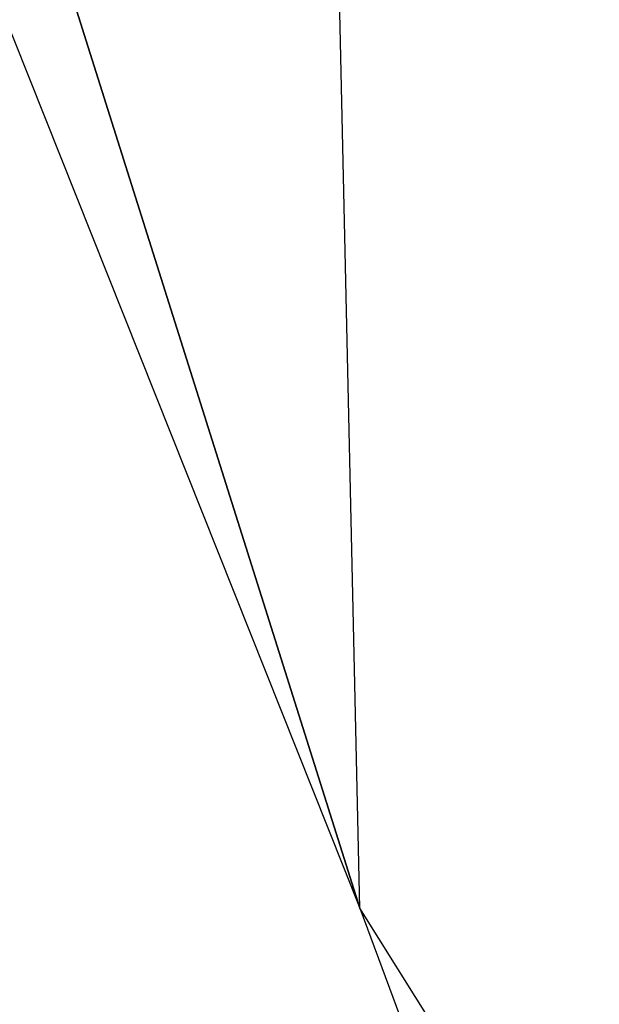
# Model space of a CAD drawing. Header units: millimetres. Extents: x 0 to 195, y 0 to 225.
# Tile 167 of 206: x 45.52795 to 45.53353, y 48.07855 to 48.08803. Entities that reach past the tile are written whole.
import ezdxf

# ---------------------------------------------------------------- set-up
doc = ezdxf.new("R2010")
doc.units = ezdxf.units.MM
doc.header["$LTSCALE"] = 25.4
doc.layers.get('0').update_dxf_attribs({"true_color": 0xff5454})

# ---------------------------------------------------------------- blocks, each defined once
blk = doc.blocks.new('TYBR-4685.STL')
at = {"color": 0}
mesh = blk.add_polyface(dxfattribs=at)
corners = [(84.0809402, 73.377861, 906.3977051), (84.0893784, 72.9689941, 906.2337646), (84.6680832, 71.5166245, 909.223999)]
mesh.append_faces([[corners[k] for k in face] for face in [(0, 1, 2)]], dxfattribs={"color": 0})
mesh = blk.add_polyface(dxfattribs=at)
corners = [(84.0809402, 73.377861, 906.3977051), (84.6680832, 71.5166245, 909.223999), (84.6594238, 71.9058914, 909.4417114)]
mesh.append_faces([[corners[k] for k in face] for face in [(0, 1, 2)]], dxfattribs={"color": 0})
mesh = blk.add_polyface(dxfattribs=at)
corners = [(85.4439392, 70.2808914, 911.2288818), (84.7941055, 71.1784439, 908.9996338), (85.5533524, 69.9691696, 910.9616089), (84.6680832, 71.5166245, 909.223999)]
mesh.append_faces([[corners[k] for k in face] for face in [(0, 1, 2), (1, 0, 3)]], dxfattribs={"vtx0": -1, "color": 0})

msp = doc.modelspace()

# ---------------------------------------------------------------- block references
at = {"color": 250, "true_color": 0x2c2c2c}
msp.add_blockref('TYBR-4685.STL', (-39.1368561, -23.437149), dxfattribs=at)

doc.saveas('drawing.dxf')
